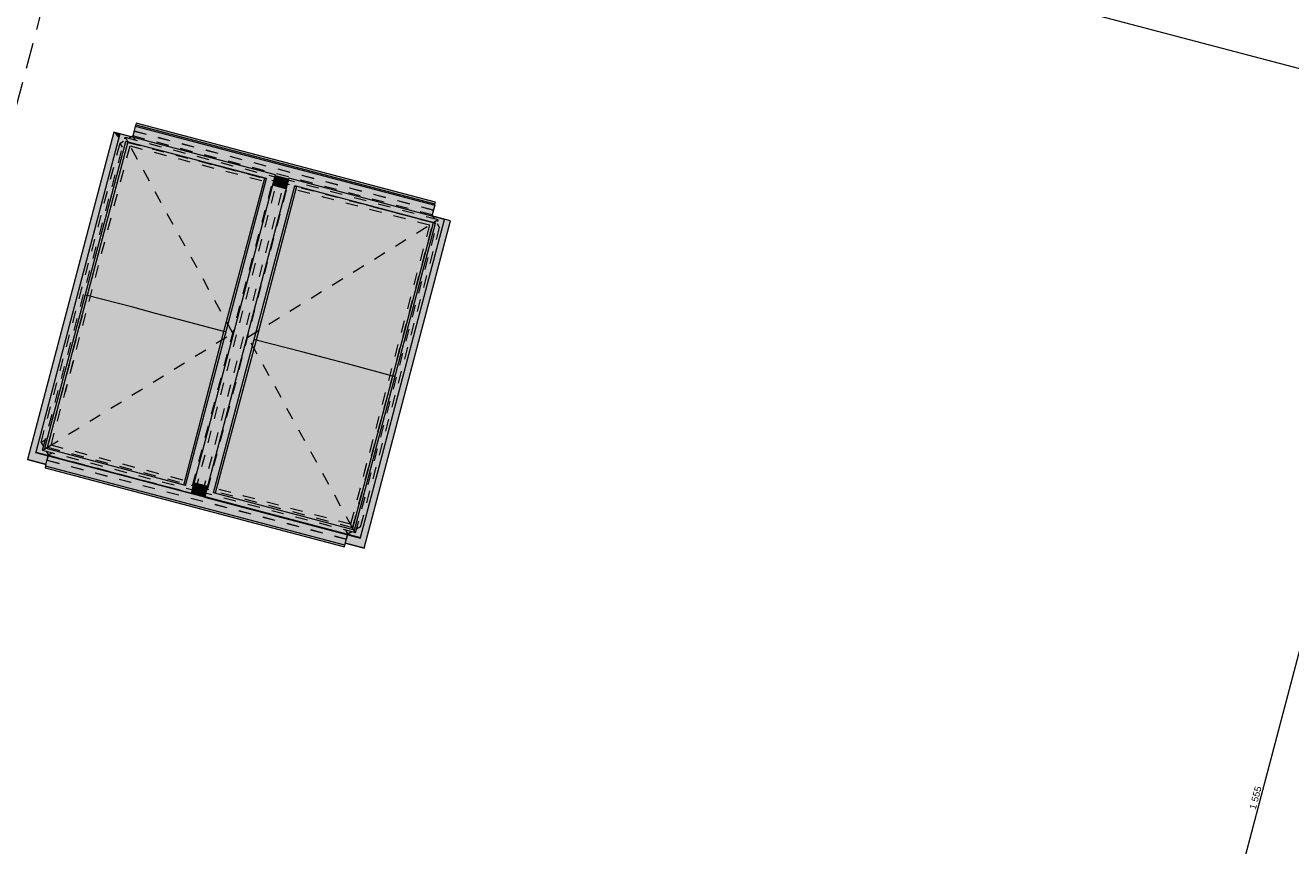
# Model space of a CAD drawing. Header units: millimetres. Extents: x -176817 to 18864955, y -12996033 to 201123.
# Tile 128 of 256: x 143947 to 156205, y 1337 to 9287. Entities that reach past the tile are written whole.
import ezdxf
from ezdxf.enums import TextEntityAlignment as Align

# ---------------------------------------------------------------- set-up
doc = ezdxf.new("R2010")
doc.units = ezdxf.units.MM
doc.header["$MEASUREMENT"] = 0
doc.linetypes.add('Przerywana', pattern=[240, 120, -120])
doc.linetypes.add('Przerywana długa', pattern=[390, 250, -140])
for name, color, linetype in [('213-A Wymiarowanie wewnętrzne', 7, 'Continuous'), ('232-A Klapy oddymiające', 7, 'Continuous'), ('232-A Klapy oddymiające podkład', 7, 'Continuous'), ('410-K Osie', 7, 'Continuous')]:
    doc.layers.add(name, color=color, linetype=linetype)
doc.styles.add('STYL_AUTOMATYCZNY_4', font='arial.ttf')
doc.styles.add('STYL_AUTOMATYCZNY_8', font='ARIALN.TTF')
doc.dimstyles.new('STYL_AUTOMATYCZNY__3', dxfattribs={"dimtxt": 64.999998, "dimasz": 47.5, "dimexe": 0.18, "dimexo": 0.0625, "dimgap": 0, "dimtad": 1, "dimdec": 1, "dimlfac": 0.1, "dimzin": 0, "dimdsep": 46, "dimtxsty": 'STYL_AUTOMATYCZNY_4', "dimblk": 'ARROWHEAD_11', "dimblk1": 'ARROWHEAD_11', "dimblk2": 'ARROWHEAD_11', "dimcen": 0.09, "dimclrd": 30, "dimclre": 30, "dimclrt": 30, "dimazin": 0, "dimtfac": 1, "dimtdec": 4, "dimtmove": 0, "dimatfit": 3, "dimfxl": 0, "dimtolj": 1, "dimtzin": 0, "dimarcsym": 0})

# ---------------------------------------------------------------- blocks, each defined once
blk = doc.blocks.new('Klapa mcr_PROLIGHT_DVP[239]_2', base_point=(146017, 6235))
at = {"layer": '232-A Klapy oddymiające', "linetype": 'Continuous', "lineweight": 0, "true_color": 0xffffff}
for points in [[(145017, 8321), (147921, 7574), (145021, 8339)], [(144851, 8192), (144804, 8252), (143967, 5080), (144286, 6051), (144418, 6551)], [(144048, 5152), (144920, 8161), (144862, 8236)], [(144985, 8203), (144986, 8204), (144804, 8252), (144862, 8234), (144862, 8236)], [(144861, 8231), (144862, 8234), (144804, 8252), (144851, 8192)], [(146285, 7801), (144862, 8236), (144920, 8161)], [(146372, 7837), (144862, 8236), (146285, 7801)], [(145489, 8070), (147913, 7543), (145013, 8308), (144985, 8203)], [(147916, 7556), (145017, 8321), (145013, 8308)], [(147913, 7543), (147916, 7556), (145013, 8308)], [(145017, 8321), (147916, 7556), (147921, 7574)], [(144136, 5188), (144920, 8161), (144048, 5152)], [(144548, 6669), (144941, 8156), (144939, 8156), (144809, 7740), (144528, 6675)], [(144548, 6669), (144989, 6554), (144951, 8153), (144941, 8156)], [(144809, 7740), (144939, 8156), (144920, 8161)], [(144920, 8161), (144920, 8161), (144941, 8156), (144951, 8153), (145610, 7979), (145620, 7977), (146268, 7806)], [(146285, 7801), (146285, 7801), (144930, 8159), (144971, 8148)], [(145599, 7982), (144951, 8153), (144989, 6554)], [(145604, 7981), (145599, 7982), (144989, 6554), (145210, 6495)], [(145210, 6495), (145431, 6437), (145610, 7979), (145604, 7981)], [(145872, 6320), (145620, 7977), (145610, 7979), (145431, 6437)], [(146499, 7804), (147885, 7438), (147913, 7543), (145489, 8070), (146372, 7837), (146370, 7830), (146497, 7796)], [(146268, 7806), (145620, 7977), (145872, 6320)], [(145558, 4754), (146372, 7837), (145500, 4828)], [(146372, 7837), (146285, 7801), (145500, 4828)], [(146557, 7730), (146499, 7804), (145685, 4720)], [(145772, 4756), (146557, 7730), (145685, 4720)], [(145793, 5643), (146260, 6899), (146472, 7703), (146345, 7736)], [(145872, 6320), (146014, 6776), (146285, 7801), (146268, 7806)], [(146164, 6243), (146185, 6237), (146573, 7725), (146571, 7726), (146463, 7376)], [(146626, 6122), (146583, 7722), (146573, 7725), (146185, 6237)], [(146472, 7703), (146473, 7707), (146346, 7741), (146345, 7736)], [(146474, 7709), (146347, 7743), (146346, 7741), (146473, 7707)], [(146474, 7709), (146477, 7721), (146393, 7744), (146350, 7756), (146347, 7743)], [(146474, 7709), (146474, 7709), (146347, 7743), (146347, 7743)], [(146477, 7722), (146486, 7755), (146358, 7785), (146350, 7756)], [(146477, 7722), (146477, 7722), (146350, 7756), (146350, 7756)], [(146477, 7722), (146477, 7722), (146350, 7756), (146350, 7756)], [(146486, 7755), (146493, 7784), (146366, 7818), (146358, 7785)], [(146496, 7795), (146369, 7829), (146366, 7818), (146493, 7784)], [(146496, 7795), (146497, 7796), (146370, 7830), (146369, 7829)], [(146393, 7744), (146477, 7721), (146477, 7722)], [(146571, 7726), (146557, 7729), (146463, 7376)], [(146557, 7730), (147921, 7370), (146499, 7804)], [(147921, 7370), (148008, 7406), (146499, 7804)], [(147921, 7370), (146557, 7730), (147921, 7369)], [(147252, 7546), (147911, 7372), (147870, 7383), (146557, 7730), (146557, 7729), (146573, 7725), (146583, 7722), (147242, 7549)], [(147231, 7551), (146583, 7722), (146626, 6122)], [(146847, 6064), (147237, 7550), (147231, 7551), (146626, 6122)], [(146847, 6064), (147067, 6005), (147242, 7549), (147237, 7550)], [(147508, 5888), (147252, 7546), (147242, 7549), (147067, 6005)], [(147252, 7546), (147508, 5888), (147900, 7375)], [(147194, 4322), (148008, 7406), (147136, 4396)], [(147136, 4396), (148008, 7406), (147921, 7370)], [(147143, 4330), (147229, 4219), (148066, 7391), (147748, 6420), (147697, 6226), (147193, 4318), (147193, 4318), (147193, 4317)], [(147651, 6344), (147921, 7369), (147911, 7372), (147900, 7375), (147508, 5888)], [(147748, 6420), (148066, 7391), (147997, 7362)], [(148066, 7391), (147885, 7439), (147885, 7438), (148008, 7406), (147997, 7362)], [(145709, 4811), (146260, 6899), (145793, 5643), (145582, 4844)], [(145892, 6315), (146014, 6776), (145872, 6320)], [(144156, 5183), (144548, 6669), (144407, 6217), (144136, 5188)], [(144804, 5012), (144548, 6669), (144156, 5183)], [(144548, 6669), (144528, 6675), (144407, 6217)], [(144815, 5009), (144989, 6554), (144548, 6669), (144804, 5012)], [(144815, 5009), (144820, 5007), (145210, 6495), (144989, 6554)], [(145431, 6437), (145210, 6495), (144820, 5007), (144825, 5006)], [(145473, 4835), (145431, 6437), (144825, 5006)], [(145484, 4832), (145872, 6320), (145431, 6437), (145473, 4835)], [(145892, 6315), (145872, 6320), (145484, 4832), (145485, 4832), (145593, 5181)], [(147508, 5888), (147529, 5883), (147651, 6344)], [(146185, 6237), (146042, 5781), (145772, 4756), (145788, 4752)], [(146436, 4581), (146185, 6237), (145788, 4752)], [(146185, 6237), (146164, 6243), (146042, 5781)], [(146447, 4578), (146626, 6122), (146185, 6237), (146436, 4581)], [(144097, 5134), (144047, 5147), (144048, 5152), (144172, 5620), (144286, 6051), (143967, 5080)], [(146847, 6064), (146626, 6122), (146447, 4578), (146452, 4577)], [(146457, 4575), (147067, 6005), (146847, 6064), (146452, 4577)], [(147105, 4404), (147067, 6005), (146457, 4575)], [(147508, 5888), (147067, 6005), (147105, 4404), (147116, 4402)], [(147529, 5883), (147508, 5888), (147116, 4402), (147118, 4401), (147249, 4821)], [(144047, 5147), (145557, 4749), (144048, 5152)], [(145558, 4754), (144136, 5188), (144048, 5152)], [(145557, 4749), (145558, 4754), (144048, 5152)], [(145558, 4754), (145500, 4828), (144136, 5188)], [(145500, 4828), (145593, 5181), (145485, 4832)], [(143967, 5080), (144149, 5032), (144170, 5114), (144097, 5134)], [(144149, 5032), (144149, 5032), (143967, 5080), (143967, 5080)], [(146738, 4331), (144504, 5026), (144170, 5114), (144144, 5016)], [(147044, 4250), (147070, 4349), (145684, 4715), (145684, 4716), (145557, 4749), (145557, 4749), (144504, 5026), (146738, 4331)], [(147039, 4233), (144144, 5016), (144139, 4998)], [(147039, 4232), (144139, 4998), (144139, 4997)], [(147039, 4232), (147039, 4233), (144139, 4998)], [(147044, 4250), (144144, 5016), (147039, 4233)], [(145688, 4732), (145696, 4762), (145570, 4798), (145561, 4766)], [(145696, 4762), (145704, 4794), (145577, 4828), (145570, 4798)], [(145651, 4808), (145578, 4829), (145577, 4828)], [(145704, 4794), (145708, 4808), (145581, 4842), (145578, 4829), (145651, 4808)], [(145709, 4811), (145582, 4844), (145581, 4843), (145708, 4809)], [(145708, 4809), (145708, 4809), (145581, 4843), (145581, 4842)], [(145581, 4842), (145708, 4809), (145708, 4809), (145581, 4842)], [(145708, 4809), (145708, 4809), (145581, 4842), (145581, 4842)], [(145708, 4808), (145708, 4809), (145581, 4842), (145581, 4842)], [(147136, 4396), (147249, 4821), (147118, 4401)], [(145684, 4717), (145687, 4730), (145570, 4761), (145560, 4762), (145557, 4750)], [(145684, 4716), (145684, 4717), (145557, 4750), (145557, 4749), (145557, 4749)], [(145687, 4730), (145688, 4731), (145561, 4765), (145560, 4763)], [(145570, 4761), (145560, 4763), (145560, 4762)], [(145561, 4765), (145688, 4731), (145688, 4732), (145561, 4766)], [(145684, 4715), (147193, 4317), (145685, 4720)], [(145685, 4720), (147194, 4322), (145772, 4756)], [(147194, 4322), (145685, 4720), (147193, 4317)], [(147194, 4322), (147136, 4396), (145772, 4756)], [(147050, 4275), (147229, 4219), (147143, 4330), (147070, 4349)], [(147048, 4267), (147229, 4219), (147050, 4275)], [(147229, 4219), (147048, 4267), (147048, 4267), (147229, 4219)]]:
    blk.add_hatch(color=7, dxfattribs=at).paths.add_polyline_path(points)
at = {"layer": '232-A Klapy oddymiające', "color": 7, "linetype": 'Continuous', "lineweight": 0}
for p, q in [((145021, 8339), (145017, 8321)), ((147921, 7574), (145021, 8339)), ((144804, 8252), (143967, 5080)), ((144862, 8236), (144048, 5152)), ((144986, 8204), (144804, 8252)), ((146372, 7837), (144862, 8236)), ((145013, 8308), (144985, 8203)), ((145017, 8321), (145013, 8308)), ((145013, 8308), (147913, 7543)), ((145017, 8321), (147916, 7556)), ((144136, 5188), (144920, 8161)), ((144941, 8156), (144548, 6669)), ((146285, 7801), (144920, 8161)), ((144920, 8161), (144941, 8156)), ((145620, 7977), (146285, 7801)), ((145500, 4828), (146285, 7801)), ((145558, 4754), (146372, 7837)), ((146499, 7804), (145685, 4720)), ((145772, 4756), (146557, 7730)), ((145872, 6320), (146268, 7806)), ((146573, 7725), (146185, 6237)), ((146472, 7703), (146345, 7736)), ((146346, 7741), (146473, 7707)), ((146474, 7709), (146347, 7743)), ((146477, 7722), (146350, 7756)), ((146493, 7784), (146366, 7818)), ((146496, 7795), (146369, 7829)), ((148008, 7406), (146499, 7804)), ((147921, 7370), (146557, 7730)), ((146557, 7729), (146573, 7725)), ((147252, 7546), (147921, 7369)), ((147913, 7543), (147885, 7438)), ((147913, 7543), (147916, 7556)), ((147916, 7556), (147921, 7574)), ((147136, 4396), (147921, 7370)), ((147194, 4322), (148008, 7406)), ((147229, 4219), (148066, 7391)), ((147508, 5888), (147900, 7375)), ((148066, 7391), (147885, 7439)), ((144548, 6669), (144156, 5183)), ((144548, 6669), (144528, 6675)), ((144989, 6554), (144548, 6669)), ((145210, 6495), (144989, 6554)), ((145431, 6437), (145210, 6495)), ((145872, 6320), (145431, 6437)), ((145484, 4832), (145872, 6320)), ((145892, 6315), (145872, 6320)), ((146185, 6237), (145788, 4752)), ((146185, 6237), (146164, 6243)), ((146626, 6122), (146185, 6237)), ((146847, 6064), (146626, 6122)), ((147067, 6005), (146847, 6064)), ((147508, 5888), (147067, 6005)), ((147116, 4402), (147508, 5888)), ((147529, 5883), (147508, 5888)), ((144048, 5152), (144047, 5147)), ((144048, 5152), (145558, 4754)), ((145500, 4828), (144136, 5188)), ((144149, 5032), (143967, 5080)), ((143967, 5080), (144149, 5032)), ((143967, 5080), (143967, 5080)), ((144047, 5147), (145557, 4749)), ((144144, 5016), (144170, 5114)), ((144144, 5016), (144139, 4998)), ((144139, 4998), (144139, 4997)), ((144139, 4998), (147039, 4233)), ((144139, 4997), (147039, 4232)), ((147044, 4250), (144144, 5016)), ((145704, 4794), (145577, 4828)), ((145708, 4809), (145581, 4842)), ((145581, 4842), (145708, 4809)), ((145708, 4808), (145581, 4842)), ((145709, 4811), (145582, 4844)), ((145557, 4749), (145558, 4754)), ((145557, 4750), (145684, 4717)), ((145561, 4766), (145688, 4732)), ((145685, 4720), (145684, 4715)), ((145684, 4715), (147193, 4317)), ((145685, 4720), (147194, 4322)), ((147136, 4396), (145772, 4756)), ((147044, 4250), (147070, 4349)), ((147193, 4317), (147194, 4322)), ((147039, 4233), (147044, 4250)), ((147039, 4232), (147039, 4233)), ((147229, 4219), (147048, 4267)), ((147048, 4267), (147229, 4219)), ((147229, 4219), (147229, 4219))]:
    blk.add_line(p, q, dxfattribs=at)
blk = doc.blocks.new('*D3088')
at = {"layer": '213-A Wymiarowanie wewnętrzne', "linetype": 'Continuous', "lineweight": 200}
for points in [[(145084, 11819), (145085, 11815), (145087, 11811), (145091, 11808), (145096, 11807), (145101, 11808), (145105, 11811), (145108, 11815), (145109, 11819), (145108, 11824), (145105, 11828), (145101, 11831), (145096, 11832), (145091, 11831), (145087, 11828), (145085, 11824)], [(158451, 8292), (158452, 8287), (158455, 8283), (158459, 8281), (158464, 8280), (158468, 8281), (158472, 8283), (158475, 8287), (158476, 8292), (158475, 8297), (158472, 8301), (158468, 8304), (158464, 8305), (158459, 8304), (158455, 8301), (158452, 8297)]]:
    blk.add_hatch(color=30, dxfattribs=at).paths.add_polyline_path(points)
at = {"layer": '213-A Wymiarowanie wewnętrzne', "color": 30, "linetype": 'Continuous', "lineweight": 0}
for p, q in [((145093, 11807), (145084, 11774)), ((145108, 11865), (145099, 11832)), ((158451, 8295), (145108, 11816))]:
    blk.add_line(p, q, dxfattribs=at)
blk.add_circle((145096, 11819), 12.5, dxfattribs=at)
at = {"layer": '213-A Wymiarowanie wewnętrzne', "color": 30, "lineweight": 200, "insert": (151639, 10106), "char_height": 65, "attachment_point": 7, "rotation": 345.218, "style": 'STYL_AUTOMATYCZNY_4'}
blk.add_mtext('\\A1;{\\pql;\\fArial|b0|i0|c238|p0;\\W1.000000;1\xa0382,5}', dxfattribs=at)
blk = doc.blocks.new('ARROWHEAD_11')
at = {"color": 0, "linetype": 'Continuous', "lineweight": 0}
blk.add_line((0, 0), (-1, 0), dxfattribs=at)
at = {"color": 0, "linetype": 'Continuous', "lineweight": 0, "const_width": 0.25, "flags": 128}
blk.add_lwpolyline([(-0.125, 0, 1), (0.125, 0, 1)], format="xyb", close=True, dxfattribs=at)
blk = doc.blocks.new('*D3236')
at = {"layer": '213-A Wymiarowanie wewnętrzne', "linetype": 'Continuous', "lineweight": 200}
for points in [[(157879, 9305), (157880, 9300), (157883, 9296), (157887, 9293), (157892, 9292), (157897, 9293), (157901, 9296), (157903, 9300), (157904, 9305), (157903, 9310), (157901, 9314), (157897, 9316), (157892, 9317), (157887, 9316), (157883, 9314), (157880, 9310)], [(153912, -5731), (153913, -5735), (153916, -5739), (153920, -5742), (153924, -5743), (153929, -5742), (153933, -5739), (153936, -5735), (153937, -5731), (153936, -5726), (153933, -5722), (153929, -5719), (153924, -5718), (153920, -5719), (153916, -5722), (153913, -5726)]]:
    blk.add_hatch(color=30, dxfattribs=at).paths.add_polyline_path(points)
at = {"layer": '213-A Wymiarowanie wewnętrzne', "color": 30, "linetype": 'Continuous', "lineweight": 0}
for p, q in [((157847, 9317), (157880, 9308)), ((157889, 9293), (153928, -5718)), ((157904, 9302), (157937, 9293))]:
    blk.add_line(p, q, dxfattribs=at)
blk.add_circle((157892, 9305), 12.5, dxfattribs=at)
at = {"layer": '213-A Wymiarowanie wewnętrzne', "color": 30, "lineweight": 200, "insert": (155867, 1683), "char_height": 65, "attachment_point": 7, "rotation": 75.218, "style": 'STYL_AUTOMATYCZNY_4'}
blk.add_mtext('\\A1;{\\pql;\\fArial|b0|i0|c238|p0;\\W1.000000;1\xa0555}', dxfattribs=at)
blk = doc.blocks.new('*D3237')
at = {"layer": '213-A Wymiarowanie wewnętrzne', "linetype": 'Continuous', "lineweight": 200}
for points in [[(153912, -5731), (153913, -5735), (153916, -5739), (153920, -5742), (153924, -5743), (153929, -5742), (153933, -5739), (153936, -5735), (153937, -5731), (153936, -5726), (153933, -5722), (153929, -5719), (153924, -5718), (153920, -5719), (153916, -5722), (153913, -5726)], [(153759, -6311), (153760, -6316), (153763, -6320), (153767, -6322), (153771, -6323), (153776, -6322), (153780, -6320), (153783, -6316), (153784, -6311), (153783, -6306), (153780, -6302), (153776, -6299), (153771, -6298), (153767, -6299), (153763, -6302), (153760, -6306)]]:
    blk.add_hatch(color=30, dxfattribs=at).paths.add_polyline_path(points)
at = {"layer": '213-A Wymiarowanie wewnętrzne', "color": 30, "linetype": 'Continuous', "lineweight": 0}
for p, q in [((153921, -5743), (153775, -6299)), ((153879, -5719), (153912, -5727)), ((153937, -5734), (153970, -5743)), ((153726, -6299), (153759, -6308)), ((153768, -6323), (153765, -6335)), ((153783, -6314), (153817, -6323))]:
    blk.add_line(p, q, dxfattribs=at)
for centre in [(153924, -5731), (153771, -6311)]:
    blk.add_circle(centre, 12.5, dxfattribs=at)
at = {"layer": '213-A Wymiarowanie wewnętrzne', "color": 30, "lineweight": 200, "insert": (153823, -6065), "char_height": 65, "attachment_point": 7, "rotation": 75.218, "style": 'STYL_AUTOMATYCZNY_4'}
blk.add_mtext('\\A1;{\\pql;\\fArial|b0|i0|c238|p0;\\W1.000000;60}', dxfattribs=at)
blk = doc.blocks.new('Standardowy znacznik osi[624]_2', base_point=(161402, 74985))
at = {"layer": '410-K Osie', "color": 5, "linetype": 'Przerywana długa', "lineweight": 0}
blk.add_line((160637, 72085), (139610, -7597), dxfattribs=at)
at = {"layer": '410-K Osie', "color": 7, "lineweight": 0, "style": 'STYL_AUTOMATYCZNY_8'}
for tag, p in [('AC_MarkerText_1_0', (161455, 75155)), ('AC_MarkerText_1_1', (138834, -10570))]:
    blk.add_attdef(tag, text='', height=100, rotation=345.218, dxfattribs=at).set_placement(p, align=Align.TOP_CENTER)

msp = doc.modelspace()

# ---------------------------------------------------------------- linework, layer by layer
at = {"layer": '232-A Klapy oddymiające podkład', "color": 7, "linetype": 'Przerywana', "lineweight": 0}
for p, q in [((144948.77, 8192.44), (144987.92, 8215.24)), ((145000.68, 8263.59), (144987.92, 8215.24)), ((147888.63, 7449.82), (144987.92, 8215.24)), ((145010.73, 8176.09), (144987.92, 8215.24)), ((145000.36, 8262.38), (147901.06, 7496.96)), ((145000.68, 8263.59), (147901.38, 7498.17)), ((144100.29, 5243.36), (144865.72, 8144.07)), ((144113.95, 5169.47), (144914.05, 8201.6)), ((144162.83, 5197.94), (144942.52, 8152.71)), ((144865.72, 8144.07), (144899.88, 8163.97)), ((144888.53, 8104.89), (144865.72, 8144.07)), ((144914.05, 8201.6), (146396.23, 7810.49)), ((144914.05, 8201.6), (144942.52, 8152.71)), ((144942.52, 8152.71), (146347.34, 7782.02)), ((145567.65, 4827.24), (146347.34, 7782.02)), ((145596.12, 4778.36), (146396.23, 7810.49)), ((145663.88, 4760.48), (146463.98, 7792.61)), ((145712.76, 4788.95), (146492.45, 7743.73)), ((146347.34, 7782.02), (146396.23, 7810.49)), ((146459.71, 7776.46), (146391.96, 7794.33)), ((146460.03, 7777.66), (146392.28, 7795.54)), ((147946.15, 7401.5), (146463.98, 7792.61)), ((146492.45, 7743.73), (146463.98, 7792.61)), ((147897.27, 7373.03), (146492.45, 7743.73)), ((146840.21, 7623.05), (146822.24, 7627.79)), ((146840.21, 7623.05), (146840.26, 7623.03)), ((146923.18, 7704.58), (146923.23, 7704.56)), ((147901.38, 7498.17), (147888.63, 7449.82)), ((147117.58, 4418.25), (147897.27, 7373.03)), ((147146.05, 4369.37), (147946.15, 7401.5)), ((147911.44, 7410.66), (147888.63, 7449.82)), ((147946.15, 7401.5), (147897.27, 7373.03)), ((147959.81, 7327.61), (147939.91, 7361.78)), ((147194.39, 4426.9), (147959.81, 7327.61)), ((144413.55, 6038.55), (144332.61, 5731.81)), ((144413.55, 6038.55), (144413.6, 6038.54)), ((144257.19, 5837.94), (144257.24, 5837.92)), ((147314.26, 5273.13), (147233.32, 4966.39)), ((147314.26, 5273.13), (147314.31, 5273.11)), ((144139.47, 5266.17), (144100.29, 5243.36)), ((144100.29, 5243.36), (144123.11, 5204.18)), ((144113.95, 5169.47), (144162.83, 5197.94)), ((144113.95, 5169.47), (145596.12, 4778.36)), ((144148.66, 5160.31), (144171.47, 5121.15)), ((144162.83, 5197.94), (145567.65, 4827.24)), ((144158.71, 5072.81), (144171.47, 5121.15)), ((144158.71, 5072.81), (147059.41, 4307.39)), ((144159.03, 5074.01), (147059.73, 4308.59)), ((144210.63, 5143.96), (144171.47, 5121.15)), ((144171.47, 5121.15), (147072.18, 4355.73)), ((147233.83, 4968.32), (147233.88, 4968.31)), ((147351.28, 5021.48), (147351.33, 5021.47)), ((145567.65, 4827.24), (145596.12, 4778.36)), ((145667.82, 4775.43), (145600.07, 4793.31)), ((145668.14, 4776.64), (145600.39, 4794.51)), ((145712.76, 4788.95), (145663.88, 4760.48)), ((147117.58, 4418.25), (145712.76, 4788.95)), ((147146.05, 4369.37), (145663.88, 4760.48)), ((146074.79, 4722.34), (146056.82, 4727.08)), ((146058.75, 4726.57), (146058.8, 4726.55)), ((146074.79, 4722.34), (146074.84, 4722.32)), ((147284.24, 4767.44), (147284.29, 4767.43)), ((146106.73, 4610.49), (146106.78, 4610.47)), ((147146.05, 4369.37), (147117.58, 4418.25)), ((147194.39, 4426.9), (147155.21, 4404.09)), ((147049.37, 4394.88), (147072.18, 4355.73)), ((147059.41, 4307.39), (147072.18, 4355.73)), ((147111.34, 4378.53), (147072.18, 4355.73))]:
    msp.add_line(p, q, dxfattribs=at)
for points in [[(144162.83, 5197.94), (145957.5, 6304.63), (144942.52, 8152.71)], [(147117.58, 4418.25), (146102.6, 6266.34), (147897.27, 7373.03)]]:
    msp.add_lwpolyline(points, dxfattribs=at)
msp.add_lwpolyline([(144962.41, 8118.55), (147863.12, 7353.13), (147097.69, 4452.42), (144196.98, 5217.84)], close=True, dxfattribs=at)

# ---------------------------------------------------------------- block references
at = {"layer": '232-A Klapy oddymiające', "color": 7, "linetype": 'Continuous', "lineweight": 0}
msp.add_blockref('Klapa mcr_PROLIGHT_DVP[239]_2', (146016.84, 6235.4), dxfattribs=at)
at = {"layer": '410-K Osie', "color": 5, "linetype": 'Continuous', "lineweight": 0}
msp.add_blockref('Standardowy znacznik osi[624]_2', (161401.98, 74985.32), dxfattribs=at)

# ---------------------------------------------------------------- dimensions: what is measured, and where the dimension line sits
at = {"layer": '213-A Wymiarowanie wewnętrzne', "color": 30, "linetype": 'Continuous', "lineweight": 200}
for base, p1, p2, angle, picture, middle, turn in [((153924.43, -5730.59), (67956.39, 33036.47), (63892.27, 18026.62), 255.218034, '*D3236', (155864.15, 1798.67), 75.218034), ((153771.34, -6310.73), (63892.27, 18026.62), (63739.18, 17446.48), 255.218034, '*D3237', (153803.86, -6009.15), 75.218034), ((145096.08, 11819.42), (158676.13, 9097.82), (145308.69, 12625.15), 165.218034, '*D3088', (151788.96, 10100.39), 345.218034)]:
    dim = msp.add_linear_dim(base=base, p1=p1, p2=p2, angle=angle, dimstyle='STYL_AUTOMATYCZNY__3', dxfattribs=at)
    dim.commit()
    dim.dimension.update_dxf_attribs({"geometry": picture, "text_midpoint": middle, "dimtype": 160, "text_rotation": turn})

doc.saveas('drawing.dxf')
